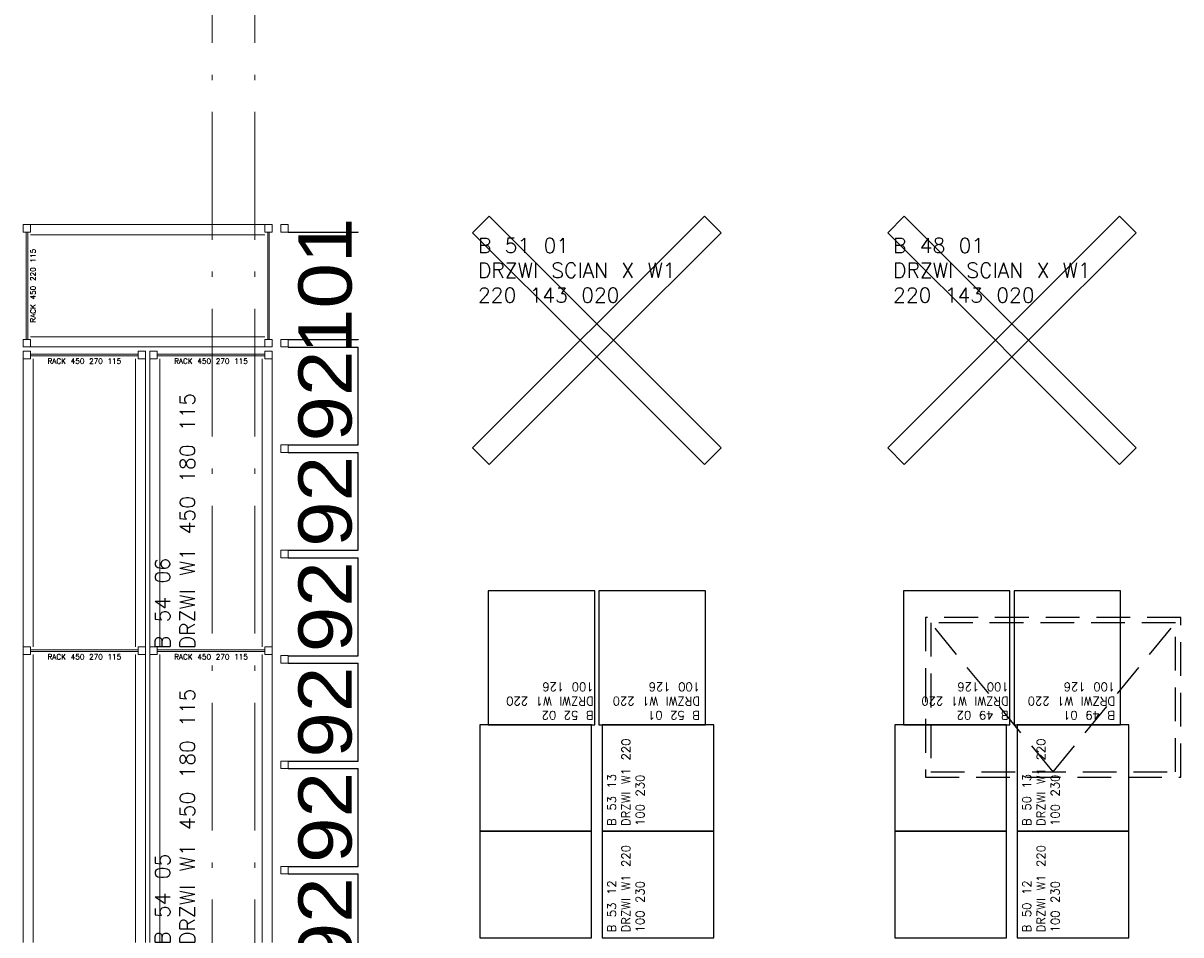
# Model space of a CAD drawing. Extents: x 153948 to 285449, y -89387 to -60195.
# Tile 38 of 108: x 253943 to 255030, y -79563 to -78706. Entities that reach past the tile are written whole.
import ezdxf

# ---------------------------------------------------------------- set-up
doc = ezdxf.new("R2010")
doc.units = 0
doc.header["$LTSCALE"] = 100
doc.header["$MEASUREMENT"] = 0
doc.header["$PDMODE"] = 1
doc.linetypes.add('ACAD_ISO10W100', pattern=[18.5, 12, -3, 0.5, -3])
doc.linetypes.add('HIDDEN2', pattern=[4.7625, 3.175, -1.5875])
doc.layers.get('0').update_dxf_attribs({"linetype": 'CONTINUOUS'})
doc.layers.get('DEFPOINTS').update_dxf_attribs({"linetype": 'CONTINUOUS'})
for name, color, linetype in [('G DRZWI 220', 5, 'CONTINUOUS'), ('RS Minimasa VBA', 7, 'CONTINUOUS'), ('ŚWIETLIK', 2, 'CONTINUOUS')]:
    doc.layers.add(name, color=color, linetype=linetype)
for name, color, linetype, lineweight in [('OSIE', 8, 'ACAD_ISO10W100', 15), ('R450', 1, 'CONTINUOUS', 13), ('RS REGAŁY', 7, 'CONTINUOUS', 13)]:
    doc.layers.add(name, color=color, linetype=linetype, lineweight=lineweight)
doc.styles.add('arial', font='arial.ttf', dxfattribs={"width": 1.1})
doc.styles.get("Standard").update_dxf_attribs({"font": 'txt.shx'})
doc.dimstyles.new('srodek', dxfattribs={"dimscale": 100, "dimtxt": 0.5, "dimasz": 0.002, "dimexe": 0, "dimexo": 0, "dimgap": 0.05, "dimtad": 1, "dimjust": 2, "dimrnd": 0.5, "dimzin": 12, "dimtxsty": 'arial', "dimblk": 'ARCHTICK', "dimcen": 0.002, "dimclrt": 7, "dimazin": 0, "dimtfac": 1, "dimtix": 1, "dimtofl": 0, "dimtmove": 2, "dimatfit": 3, "dimldrblk": 'DOT', "dimfxl": 1, "dimtolj": 1, "dimtzin": 0, "dimarcsym": 0})

# ---------------------------------------------------------------- blocks, each defined once
blk = doc.blocks.new('_ARCHTICK')
at = {"color": 0, "linetype": 'ByBlock', "const_width": 0.15}
blk.add_lwpolyline([(-0.5, -0.5), (0.5, 0.5)], dxfattribs=at)
blk = doc.blocks.new('*D777')
at = {"layer": 'DEFPOINTS', "color": 0, "transparency": 16777216}
for p in [(254191.7, -79505.4), (254257.3, -79505.4), (254191.7, -79597.4)]:
    blk.add_point(p, dxfattribs=at)
at = {"layer": 'R450', "color": 0, "lineweight": -2, "transparency": 16777216}
for p, q in [((254191.7, -79505.4), (254257.3, -79505.4)), ((254257.3, -79597.4), (254257.3, -79505.4)), ((254191.7, -79597.4), (254257.3, -79597.4))]:
    blk.add_line(p, q, dxfattribs=at)
at = {"layer": 'R450', "color": 0, "lineweight": -2, "transparency": 16777216, "xscale": 0.2, "yscale": 0.2, "zscale": 0.2}
for p, rotation in [((254257.3, -79505.4), 90), ((254257.3, -79597.4), 270)]:
    blk.add_blockref('_ARCHTICK', p, dxfattribs=dict(at, rotation=rotation))
at = {"layer": 'R450', "color": 7, "transparency": 16777216, "insert": (254226.7, -79551.4), "char_height": 50, "attachment_point": 5, "rotation": 90, "style": 'arial'}
blk.add_mtext('\\A1;92', dxfattribs=at)
blk = doc.blocks.new('_Dot')
at = {"color": 0, "linetype": 'ByBlock', "lineweight": -2}
blk.add_line((-0.5, 0), (-1, 0), dxfattribs=at)
at = {"color": 0, "linetype": 'ByBlock', "const_width": 0.5}
blk.add_lwpolyline([(-0.25, 0, 1), (0.25, 0, 1)], format="xyb", close=True, dxfattribs=at)
blk = doc.blocks.new('*D778')
at = {"layer": 'DEFPOINTS', "color": 0, "transparency": 16777216}
for p in [(254191.7, -79406.4), (254257.3, -79406.4), (254191.7, -79498.4)]:
    blk.add_point(p, dxfattribs=at)
at = {"layer": 'R450', "color": 0, "lineweight": -2, "transparency": 16777216}
for p, q in [((254191.7, -79406.4), (254257.3, -79406.4)), ((254257.3, -79498.4), (254257.3, -79406.4)), ((254191.7, -79498.4), (254257.3, -79498.4))]:
    blk.add_line(p, q, dxfattribs=at)
at = {"layer": 'R450', "color": 0, "lineweight": -2, "transparency": 16777216, "xscale": 0.2, "yscale": 0.2, "zscale": 0.2}
for p, rotation in [((254257.3, -79406.4), 90), ((254257.3, -79498.4), 270)]:
    blk.add_blockref('_ARCHTICK', p, dxfattribs=dict(at, rotation=rotation))
at = {"layer": 'R450', "color": 7, "transparency": 16777216, "insert": (254226.7, -79452.4), "char_height": 50, "attachment_point": 5, "rotation": 90, "style": 'arial'}
blk.add_mtext('\\A1;92', dxfattribs=at)
blk = doc.blocks.new('*D779')
at = {"layer": 'DEFPOINTS', "color": 0, "transparency": 16777216}
for p in [(254191.7, -79307.4), (254257.3, -79307.4), (254191.7, -79399.4)]:
    blk.add_point(p, dxfattribs=at)
at = {"layer": 'R450', "color": 0, "lineweight": -2, "transparency": 16777216}
for p, q in [((254191.7, -79307.4), (254257.3, -79307.4)), ((254257.3, -79399.4), (254257.3, -79307.4)), ((254191.7, -79399.4), (254257.3, -79399.4))]:
    blk.add_line(p, q, dxfattribs=at)
at = {"layer": 'R450', "color": 0, "lineweight": -2, "transparency": 16777216, "xscale": 0.2, "yscale": 0.2, "zscale": 0.2}
for p, rotation in [((254257.3, -79307.4), 90), ((254257.3, -79399.4), 270)]:
    blk.add_blockref('_ARCHTICK', p, dxfattribs=dict(at, rotation=rotation))
at = {"layer": 'R450', "color": 7, "transparency": 16777216, "insert": (254226.7, -79353.4), "char_height": 50, "attachment_point": 5, "rotation": 90, "style": 'arial'}
blk.add_mtext('\\A1;92', dxfattribs=at)
blk = doc.blocks.new('*D780')
at = {"layer": 'DEFPOINTS', "color": 0, "transparency": 16777216}
for p in [(254191.7, -79208.4), (254257.3, -79208.4), (254191.7, -79300.4)]:
    blk.add_point(p, dxfattribs=at)
at = {"layer": 'R450', "color": 0, "lineweight": -2, "transparency": 16777216}
for p, q in [((254191.7, -79208.4), (254257.3, -79208.4)), ((254257.3, -79300.4), (254257.3, -79208.4)), ((254191.7, -79300.4), (254257.3, -79300.4))]:
    blk.add_line(p, q, dxfattribs=at)
at = {"layer": 'R450', "color": 0, "lineweight": -2, "transparency": 16777216, "xscale": 0.2, "yscale": 0.2, "zscale": 0.2}
for p, rotation in [((254257.3, -79208.4), 90), ((254257.3, -79300.4), 270)]:
    blk.add_blockref('_ARCHTICK', p, dxfattribs=dict(at, rotation=rotation))
at = {"layer": 'R450', "color": 7, "transparency": 16777216, "insert": (254226.7, -79254.4), "char_height": 50, "attachment_point": 5, "rotation": 90, "style": 'arial'}
blk.add_mtext('\\A1;92', dxfattribs=at)
blk = doc.blocks.new('*D781')
at = {"layer": 'DEFPOINTS', "color": 0, "transparency": 16777216}
for p in [(254191.7, -79109.4), (254257.3, -79109.4), (254191.7, -79201.4)]:
    blk.add_point(p, dxfattribs=at)
at = {"layer": 'R450', "color": 0, "lineweight": -2, "transparency": 16777216}
for p, q in [((254191.7, -79109.4), (254257.3, -79109.4)), ((254257.3, -79201.4), (254257.3, -79109.4)), ((254191.7, -79201.4), (254257.3, -79201.4))]:
    blk.add_line(p, q, dxfattribs=at)
at = {"layer": 'R450', "color": 0, "lineweight": -2, "transparency": 16777216, "xscale": 0.2, "yscale": 0.2, "zscale": 0.2}
for p, rotation in [((254257.3, -79109.4), 90), ((254257.3, -79201.4), 270)]:
    blk.add_blockref('_ARCHTICK', p, dxfattribs=dict(at, rotation=rotation))
at = {"layer": 'R450', "color": 7, "transparency": 16777216, "insert": (254226.7, -79155.4), "char_height": 50, "attachment_point": 5, "rotation": 90, "style": 'arial'}
blk.add_mtext('\\A1;92', dxfattribs=at)
blk = doc.blocks.new('*D782')
at = {"layer": 'DEFPOINTS', "color": 0, "transparency": 16777216}
for p in [(254191.7, -79010.4), (254257.3, -79010.4), (254191.7, -79102.4)]:
    blk.add_point(p, dxfattribs=at)
at = {"layer": 'R450', "color": 0, "lineweight": -2, "transparency": 16777216}
for p, q in [((254191.7, -79010.4), (254257.3, -79010.4)), ((254257.3, -79102.4), (254257.3, -79010.4)), ((254191.7, -79102.4), (254257.3, -79102.4))]:
    blk.add_line(p, q, dxfattribs=at)
at = {"layer": 'R450', "color": 0, "lineweight": -2, "transparency": 16777216, "xscale": 0.2, "yscale": 0.2, "zscale": 0.2}
for p, rotation in [((254257.3, -79010.4), 90), ((254257.3, -79102.4), 270)]:
    blk.add_blockref('_ARCHTICK', p, dxfattribs=dict(at, rotation=rotation))
at = {"layer": 'R450', "color": 7, "transparency": 16777216, "insert": (254226.7, -79056.4), "char_height": 50, "attachment_point": 5, "rotation": 90, "style": 'arial'}
blk.add_mtext('\\A1;92', dxfattribs=at)
blk = doc.blocks.new('*D783')
at = {"layer": 'DEFPOINTS', "color": 0, "transparency": 16777216}
for p in [(254191.7, -78902.4), (254257.3, -78902.4), (254191.7, -79003.4)]:
    blk.add_point(p, dxfattribs=at)
at = {"layer": 'R450', "color": 0, "lineweight": -2, "transparency": 16777216}
for p, q in [((254191.7, -78902.4), (254257.3, -78902.4)), ((254257.3, -78902.4), (254257.3, -78902.2)), ((254191.7, -79003.4), (254257.3, -79003.4)), ((254257.3, -79003.4), (254257.3, -79003.6))]:
    blk.add_line(p, q, dxfattribs=at)
at = {"layer": 'R450', "color": 0, "lineweight": -2, "transparency": 16777216, "xscale": 0.2, "yscale": 0.2, "zscale": 0.2}
for p, rotation in [((254257.3, -78902.4), 270), ((254257.3, -79003.4), 90)]:
    blk.add_blockref('_ARCHTICK', p, dxfattribs=dict(at, rotation=rotation))
at = {"layer": 'R450', "color": 7, "transparency": 16777216, "insert": (254226.7, -78952.9), "char_height": 50, "attachment_point": 5, "rotation": 90, "style": 'arial'}
blk.add_mtext('\\A1;101', dxfattribs=at)
blk = doc.blocks.new('RACK 450 270 115')
at = {"color": 1}
for p, q in [((7, 115), (277.8, 115)), ((2.75, 108), (2.75, 7)), ((4.25, 108), (4.25, 7)), ((7, 105.5), (277.8, 105.5)), ((7, 9.5), (277.8, 9.5)), ((7, 0), (277.8, 0))]:
    blk.add_line(p, q, dxfattribs=at)
for points in [[(0, 108), (7, 108), (7, 115), (0, 115)], [(0, 0), (7, 0), (7, 7), (0, 7)]]:
    blk.add_lwpolyline(points, close=True, dxfattribs=at)
at = {"color": 1, "insert": (9.25, 57.5), "char_height": 5, "width": 101, "attachment_point": 5, "rotation": 90}
blk.add_mtext('RACK 450 270 115', dxfattribs=at)
blk = doc.blocks.new('RACK 450 220 115')
at = {"color": 1}
for p, q in [((7, 115), (227, 115)), ((2.75, 108), (2.75, 7)), ((4.25, 108), (4.25, 7)), ((7, 105.5), (227, 105.5)), ((7, 9.5), (227, 9.5)), ((7, 0), (227, 0))]:
    blk.add_line(p, q, dxfattribs=at)
for points in [[(0, 108), (7, 108), (7, 115), (0, 115)], [(0, 0), (7, 0), (7, 7), (0, 7)]]:
    blk.add_lwpolyline(points, close=True, dxfattribs=at)
at = {"color": 1, "insert": (9.25, 57.5), "char_height": 5, "width": 101, "attachment_point": 5, "rotation": 90}
blk.add_mtext('RACK 450 220 115', dxfattribs=at)
blk = doc.blocks.new('NOGA RACK 450 007 115')
at = {"color": 1}
for p, q in [((2.75, 108), (2.75, 7)), ((4.25, 108), (4.25, 7))]:
    blk.add_line(p, q, dxfattribs=at)
for points in [[(0, 108), (7, 108), (7, 115), (0, 115)], [(0, 0), (7, 0), (7, 7), (0, 7)]]:
    blk.add_lwpolyline(points, close=True, dxfattribs=at)

msp = doc.modelspace()

# ---------------------------------------------------------------- linework, layer by layer
at = {"color": 3}
for points in [[(254869.68, -79365.37), (254869.68, -79239.37), (254769.68, -79239.37), (254769.68, -79365.37)], [(254973.68, -79365.37), (254973.68, -79239.37), (254873.68, -79239.37), (254873.68, -79365.37)], [(254866.68, -79465.37), (254866.68, -79365.37), (254761.68, -79365.37), (254761.68, -79465.37)], [(254981.68, -79465.37), (254981.68, -79365.37), (254876.68, -79365.37), (254876.68, -79465.37)], [(254866.68, -79565.37), (254866.68, -79465.37), (254761.68, -79465.37), (254761.68, -79565.37)], [(254866.68, -79565.37), (254866.68, -79465.37), (254761.68, -79465.37), (254761.68, -79565.37)], [(254981.68, -79565.37), (254981.68, -79465.37), (254876.68, -79465.37), (254876.68, -79565.37)]]:
    msp.add_lwpolyline(points, close=True, dxfattribs=at)
at = {"layer": 'G DRZWI 220', "lineweight": -3}
for points in [[(254481.68, -78988.56), (254466.12, -79004.12), (254365, -78903), (254380.56, -78887.45)], [(254582.79, -78887.45), (254598.35, -78903), (254497.23, -79004.12), (254481.68, -78988.56)], [(254871.68, -78988.56), (254856.12, -79004.12), (254755, -78903), (254770.56, -78887.45)], [(254972.79, -78887.45), (254988.35, -78903), (254887.23, -79004.12), (254871.68, -78988.56)], [(254380.56, -79120.79), (254365, -79105.23), (254466.12, -79004.12), (254481.68, -79019.67)], [(254598.35, -79105.23), (254582.79, -79120.79), (254481.68, -79019.67), (254497.23, -79004.12)], [(254770.56, -79120.79), (254755, -79105.23), (254856.12, -79004.12), (254871.68, -79019.67)], [(254988.35, -79105.23), (254972.79, -79120.79), (254871.68, -79019.67), (254887.23, -79004.12)]]:
    msp.add_lwpolyline(points, close=True, dxfattribs=at)
at = {"layer": 'G DRZWI 220'}
for points in [[(254479.68, -79365.37), (254479.68, -79239.37), (254379.68, -79239.37), (254379.68, -79365.37)], [(254583.68, -79365.37), (254583.68, -79239.37), (254483.68, -79239.37), (254483.68, -79365.37)], [(254476.68, -79465.37), (254476.68, -79365.37), (254371.68, -79365.37), (254371.68, -79465.37)], [(254591.68, -79465.37), (254591.68, -79365.37), (254486.68, -79365.37), (254486.68, -79465.37)], [(254476.68, -79565.37), (254476.68, -79465.37), (254371.68, -79465.37), (254371.68, -79565.37)], [(254476.68, -79565.37), (254476.68, -79465.37), (254371.68, -79465.37), (254371.68, -79565.37)], [(254591.68, -79565.37), (254591.68, -79465.37), (254486.68, -79465.37), (254486.68, -79565.37)]]:
    msp.add_lwpolyline(points, close=True, dxfattribs=at)
at = {"layer": 'OSIE', "ltscale": 0.1}
for p, q in [((254120.4, -86679.55), (254120.4, -73374.65)), ((254160.4, -86679.55), (254160.4, -73374.65))]:
    msp.add_line(p, q, dxfattribs=at)
at = {"layer": 'R450'}
for points in [[(254191.68, -78895.37), (254184.68, -78895.37), (254184.68, -78902.37), (254191.68, -78902.37)], [(254191.68, -79003.37), (254184.68, -79003.37), (254184.68, -79010.37), (254191.68, -79010.37)], [(254191.68, -79102.37), (254184.68, -79102.37), (254184.68, -79109.37), (254191.68, -79109.37)], [(254191.68, -79201.37), (254184.68, -79201.37), (254184.68, -79208.37), (254191.68, -79208.37)], [(254191.68, -79300.37), (254184.68, -79300.37), (254184.68, -79307.37), (254191.68, -79307.37)], [(254191.68, -79399.37), (254184.68, -79399.37), (254184.68, -79406.37), (254191.68, -79406.37)], [(254191.68, -79498.37), (254184.68, -79498.37), (254184.68, -79505.37), (254191.68, -79505.37)]]:
    msp.add_lwpolyline(points, close=True, dxfattribs=at)
at = {"layer": 'ŚWIETLIK', "linetype": 'HIDDEN2', "ltscale": 0.1}
for q in [(254795.4, -79269.55), (255025.4, -79269.55)]:
    msp.add_line((254910.4, -79409.55), q, dxfattribs=at)
for points in [[(254790.4, -79414.55), (255030.4, -79414.55), (255030.4, -79264.55), (254790.4, -79264.55)], [(254795.4, -79409.55), (255025.4, -79409.55), (255025.4, -79269.55), (254795.4, -79269.55)]]:
    msp.add_lwpolyline(points, close=True, dxfattribs=at)

# ---------------------------------------------------------------- block references
at = {"layer": 'RS REGAŁY'}
for name, p in [('RACK 450 220 115', (253942.68, -79010.37)), ('NOGA RACK 450 007 115', (254169.68, -79010.37))]:
    msp.add_blockref(name, p, dxfattribs=at)
at = {"layer": 'RS REGAŁY', "rotation": 270}
for p in [(253942.68, -79014.37), (254061.68, -79014.37), (253942.68, -79292.17), (254061.68, -79292.17)]:
    msp.add_blockref('RACK 450 270 115', p, dxfattribs=at)

# ---------------------------------------------------------------- texts
at = {"layer": 'RS Minimasa VBA', "char_height": 14, "width": 228.3452, "attachment_point": 1}
for s, insert in [('B 51 01^M^JDRZWI SCIAN X W1 220 143 020', (254370, -78908)), ('B 48 01^M^JDRZWI SCIAN X W1 220 143 020', (254760, -78908))]:
    msp.add_mtext(s, dxfattribs=dict(at, insert=insert))
at = {"layer": 'RS Minimasa VBA', "attachment_point": 1}
for s, insert, char_height, width, rotation in [('B 54 06^M^JDRZWI W1 450 180 115', (254066.68, -79294.17), 14, 272.8, 90), ('B 52 02^M^JDRZWI W1 220 100 126', (254478.68, -79360.37), 8, 99, 180), ('B 52 01^M^JDRZWI W1 220 100 126', (254578.68, -79360.37), 8, 95, 180), ('B 49 02^M^JDRZWI W1 220 100 126', (254868.68, -79360.37), 8, 99, 180), ('B 49 01^M^JDRZWI W1 220 100 126', (254968.68, -79360.37), 8, 95, 180), ('B 53 13^M^JDRZWI W1 220 100 230', (254491.68, -79460.37), 8, 95, 90), ('B 50 13^M^JDRZWI W1 220 100 230', (254881.68, -79460.37), 8, 95, 90), ('B 54 05^M^JDRZWI W1 450 180 115', (254066.68, -79571.97), 14, 272.8, 90), ('B 53 12^M^JDRZWI W1 220 100 230', (254491.68, -79560.37), 8, 95, 90), ('B 50 12^M^JDRZWI W1 220 100 230', (254881.68, -79560.37), 8, 95, 90)]:
    msp.add_mtext(s, dxfattribs=dict(at, insert=insert, char_height=char_height, width=width, rotation=rotation))

# ---------------------------------------------------------------- dimensions: what is measured, and where the dimension line sits
at = {"layer": 'R450'}
for base, p1, p2, picture, middle in [((254257.26, -78902.37), (254191.68, -79003.37), (254191.68, -78902.37), '*D783', (254226.74, -78952.87)), ((254257.26, -79010.37), (254191.68, -79102.37), (254191.68, -79010.37), '*D782', (254226.74, -79056.37)), ((254257.26, -79109.37), (254191.68, -79201.37), (254191.68, -79109.37), '*D781', (254226.74, -79155.37)), ((254257.26, -79208.37), (254191.68, -79300.37), (254191.68, -79208.37), '*D780', (254226.74, -79254.37)), ((254257.26, -79307.37), (254191.68, -79399.37), (254191.68, -79307.37), '*D779', (254226.74, -79353.37)), ((254257.26, -79406.37), (254191.68, -79498.37), (254191.68, -79406.37), '*D778', (254226.74, -79452.37)), ((254257.26, -79505.37), (254191.68, -79597.37), (254191.68, -79505.37), '*D777', (254226.74, -79551.37))]:
    dim = msp.add_linear_dim(base=base, p1=p1, p2=p2, angle=90, dimstyle='srodek', override={"dimdec": 0, "dimrnd": 0, "dimtdec": 0, "dimfxl": 24, "dimfxlon": 1}, dxfattribs=at)
    dim.commit()
    dim.dimension.update_dxf_attribs({"geometry": picture, "text_midpoint": middle})

doc.saveas('drawing.dxf')
